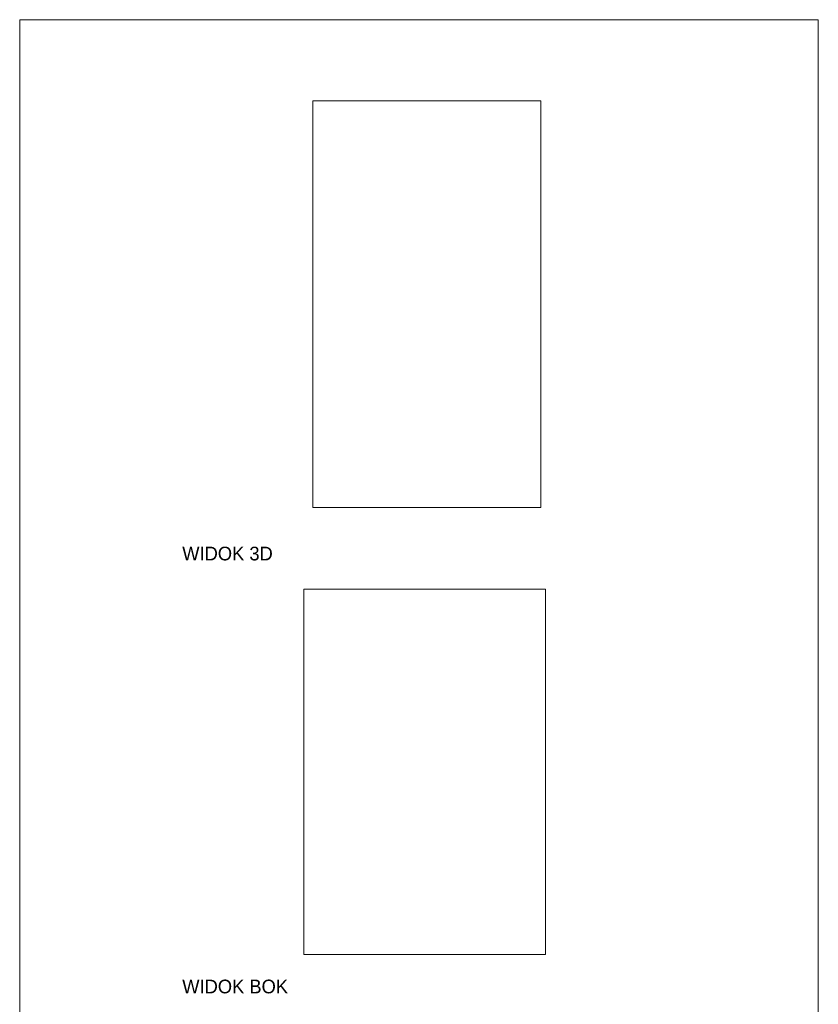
# Paper-space layout 'A-05 KOSZ NA ŚMIECI ' of a CAD drawing. Header units: millimetres. Extents: x 30 to 206, y -132 to 292.
# Tile 3 of 3: x 30 to 205, y 76 to 292. Entities that reach past the tile are written whole.
import ezdxf

# ---------------------------------------------------------------- set-up
doc = ezdxf.new("R2010")
doc.units = ezdxf.units.MM
doc.header["$MEASUREMENT"] = 0
doc.header["$XCLIPFRAME"] = 0
doc.layers.add('2D - Rysunki i Obrazki', color=7, linetype='Continuous')
doc.layers.add('Annotation - Text_Nr_pióra__1', color=7, linetype='Continuous', lineweight=13)
doc.layers.add('Opisy - Teksty_Nr_pióra__1', color=7, linetype='Continuous', lineweight=13)
doc.styles.add('STYL_AUTOMATYCZNY_6', font='txt')
picture_1 = doc.add_image_def('image2.png', size_in_pixel=(329, 586))
picture_2 = doc.add_image_def('image3.png', size_in_pixel=(327, 494))

psp = doc.layouts.new('A-05 KOSZ NA ŚMIECI ')

# ---------------------------------------------------------------- linework, layer by layer
at = {"layer": 'Opisy - Teksty_Nr_pióra__1', "color": 7, "linetype": 'Continuous', "lineweight": 13, "flags": 128}
psp.add_lwpolyline([(30, 291.77), (30, 5.29), (205, 5.29), (205, 291.77)], close=True, dxfattribs=at)

# ---------------------------------------------------------------- texts
at = {"layer": 'Annotation - Text_Nr_pióra__1', "color": 7, "linetype": 'Continuous', "lineweight": 13, "char_height": 3, "attachment_point": 4, "style": 'STYL_AUTOMATYCZNY_6'}
for s, insert in [('\\A1;{\\pql;\\fMyriadPro-Regular|b0|i0|c0|p0;\\W1.000000;WIDOK \\fMyriadPro-Regular|b0|i0|c0|p0;\\W1.000000;3D}', (65.62, 174.75)), ('\\A1;{\\pql;\\fMyriadPro-Regular|b0|i0|c0|p0;\\W1.000000;WIDOK \\fMyriadPro-Regular|b0|i0|c0|p0;\\W1.000000;BOK}', (65.62, 79.87))]:
    psp.add_mtext(s, dxfattribs=dict(at, insert=insert))

# ---------------------------------------------------------------- pictures from other files: only their frames are drawn
at = {"layer": '2D - Rysunki i Obrazki', "linetype": 'Continuous', "lineweight": 0}
image = psp.add_image(picture_1, insert=(94.22, 184.89), size_in_units=(50, 89.06), dxfattribs=at)
image.set_boundary_path([(-0.5, -0.5), (328.5, 585.5)])
image = psp.add_image(picture_2, insert=(92.24, 86.93), size_in_units=(52.96, 80), dxfattribs=at)
image.set_boundary_path([(-0.5, -0.5), (326.5, 493.5)])

doc.saveas('drawing.dxf')
